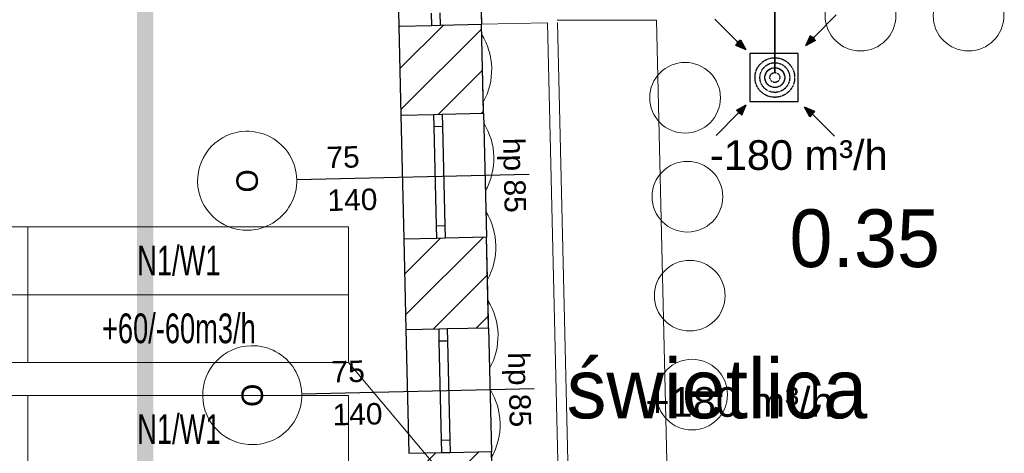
# Model space of a CAD drawing. Header units: millimetres. Extents: x -40063 to 512011, y 350190 to 687060.
# Tile 75 of 256: x 154459 to 160420, y 470722 to 473350. Entities that reach past the tile are written whole.
import ezdxf

# ---------------------------------------------------------------- set-up
doc = ezdxf.new("R2010")
doc.units = ezdxf.units.MM
doc.linetypes.add('DASHDOT', pattern=[1, 0.5, -0.25, 0, -0.25])
doc.linetypes.add('DASHED', pattern=[0.75, 0.5, -0.25])
for name, color, linetype, lineweight in [('AP_wywiew W2', 6, 'Continuous', 35), ('FLUID-BILANSE', 150, 'Continuous', 18), ('J_zakres opracowania', 226, 'DASHDOT', 30)]:
    doc.layers.add(name, color=color, linetype=linetype, lineweight=lineweight)
for name, color, linetype in [('Elementy Modelu - Strefy', 8, 'Continuous'), ('IS_opisy', 7, 'Continuous'), ('IS_urządzenia', 7, 'Continuous'), ('J_opis pomieszczeń', 8, 'Continuous'), ('Konstrukcja - Ściany zew', 8, 'Continuous'), ('X_ref', 8, 'Continuous')]:
    doc.layers.add(name, color=color, linetype=linetype)
doc.styles.add('ARIAL NARROW', font='ARIALN.TTF', dxfattribs={"width": 0.8})
doc.styles.add('GENERATED_STYLE_1', font='arial.ttf')
doc.styles.add('GENERATED_STYLE_2', font='txt')
doc.styles.add('Schedule-Header', font='arial.ttf')

# ---------------------------------------------------------------- blocks, each defined once
blk = doc.blocks.new('ghdfgdf')
at = {"layer": 'IS_urządzenia', "color": 6}
for p, q in [((1245163.3, -116045.8), (1245029, -115911.5)), ((1245629.9, -116020), (1245764.2, -115885.7)), ((1245170, -116052.3), (1245184.7, -116036)), ((1245184.7, -116036), (1245217, -116095.9)), ((1245606.5, -116011.2), (1245578.7, -116073.2)), ((1245638.6, -116041), (1245578.7, -116073.2)), ((1245622.3, -116026.3), (1245606.5, -116011.2)), ((1245622.3, -116026.3), (1245638.6, -116041)), ((1245170, -116052.3), (1245154.9, -116068.1)), ((1245154.9, -116068.1), (1245217, -116095.9)), ((1245533.1, -116119.1), (1245241.3, -116119.1)), ((1245241.3, -116119.1), (1245241.3, -116410.9)), ((1245533.1, -116410.9), (1245533.1, -116119.1)), ((1245159.6, -116462.8), (1245219.5, -116430.5)), ((1245175.9, -116477.5), (1245159.6, -116462.8)), ((1245191.7, -116492.6), (1245219.5, -116430.5)), ((1245241.3, -116410.9), (1245533.1, -116410.9)), ((1245634.1, -116471.7), (1245572, -116444)), ((1245604.3, -116503.9), (1245572, -116444)), ((1245171, -116481.8), (1245036.7, -116616.1)), ((1245175.9, -116477.5), (1245191.7, -116492.6)), ((1245618.9, -116487.6), (1245604.3, -116503.9)), ((1245618.9, -116487.6), (1245634.1, -116471.7)), ((1245619.4, -116486.5), (1245753.7, -116620.9))]:
    blk.add_line(p, q, dxfattribs=at)
at = {"layer": 'IS_urządzenia', "color": 6, "linetype": 'ByBlock', "lineweight": 100}
blk.add_line((1245392, -116265), (1245392, -116265), dxfattribs=at)
at = {"layer": 'IS_urządzenia', "color": 6, "linetype": 'DASHED'}
for radius in [120, 90, 60, 30]:
    blk.add_circle((1245392, -116265), radius, dxfattribs=at)
at = {"layer": 'IS_urządzenia', "color": 6, "linetype": 'ByBlock', "lineweight": -2}
blk.add_circle((1245392, -116265), 60, dxfattribs=at)
at = {"layer": 'IS_urządzenia', "color": 6}
for points in [[(1245169.2, -116040), (1245198.7, -116081.2), (1245157.4, -116051.7)], [(1245635.8, -116025.9), (1245594.5, -116055.4), (1245624, -116014.1)], [(1245165.2, -116475.9), (1245206.4, -116446.4), (1245176.9, -116487.7)], [(1245613.5, -116492.4), (1245584, -116451.2), (1245625.3, -116480.7)]]:
    blk.add_solid(points, dxfattribs=at)
at = {"layer": 'IS_urządzenia', "color": 6, "linetype": 'Continuous', "extrusion": (0, 0, -1)}
for points in [[(-1245170, -116052.3), (-1245217, -116095.9), (-1245184.7, -116036)], [(-1245578.7, -116073.2), (-1245622.3, -116026.3), (-1245606.5, -116011.2)], [(-1245622.3, -116026.3), (-1245578.7, -116073.2), (-1245638.6, -116041)], [(-1245217, -116095.9), (-1245170, -116052.3), (-1245154.9, -116068.1)], [(-1245175.9, -116477.5), (-1245219.5, -116430.5), (-1245159.6, -116462.8)], [(-1245219.5, -116430.5), (-1245175.9, -116477.5), (-1245191.7, -116492.6)], [(-1245572, -116444), (-1245618.9, -116487.6), (-1245634.1, -116471.7)], [(-1245618.9, -116487.6), (-1245572, -116444), (-1245604.3, -116503.9)]]:
    blk.add_solid(points, dxfattribs=at)
blk = doc.blocks.new('fdgdfg')
at = {"layer": 'Elementy Modelu - Strefy', "linetype": 'Continuous', "lineweight": 0}
blk.add_line((-186460.5, 466239.9), (-186316.2, 460139.9), dxfattribs=at)
at = {"layer": 'Konstrukcja - Ściany zew', "linetype": 'Continuous'}
for p, q in [((-186946.1, 465623.9), (-186928.4, 464874.2)), ((-186446.2, 465635.8), (-186428.5, 464886)), ((-186728.4, 464878.9), (-186730.2, 464953.9)), ((-186680.2, 464955), (-186678.4, 464880.1)), ((-186928.4, 464874.2), (-186728.4, 464878.9)), ((-186928.4, 464874.2), (-186915.6, 464334.3)), ((-186928.2, 464865.6), (-186919.4, 464874.4)), ((-186922.3, 464616.9), (-186658.7, 464880.5)), ((-186728.4, 464878.9), (-186678.4, 464880.1)), ((-186728.4, 464878.9), (-186678.4, 464880.1)), ((-186678.4, 464880.1), (-186428.5, 464886)), ((-186415.7, 464346.1), (-186428.5, 464886)), ((-186916.4, 464368.3), (-186427.8, 464856.8)), ((-186690.5, 464339.6), (-186421.9, 464608.2)), ((-186915.6, 464334.3), (-186715.6, 464339)), ((-186915.6, 464334.3), (-186897.8, 463584.5)), ((-186715.6, 464339), (-186665.7, 464340.2)), ((-186715.6, 464339), (-186665.7, 464340.2)), ((-186713.9, 464264.1), (-186715.6, 464339)), ((-186665.7, 464340.2), (-186415.7, 464346.1)), ((-186665.7, 464340.2), (-186663.9, 464265.2)), ((-186429.7, 464345.8), (-186416, 464359.5)), ((-186415.7, 464346.1), (-186398, 463596.3)), ((-186663.9, 464265.2), (-186713.9, 464264.1)), ((-186663.9, 464265.2), (-186649.7, 463665.4)), ((-186699.7, 463664.2), (-186713.9, 464264.1)), ((-187546.4, 463944.3), (-186138.7, 463977.6)), ((-186699.7, 463664.2), (-186649.7, 463665.4)), ((-186697.9, 463589.2), (-186699.7, 463664.2)), ((-186649.7, 463665.4), (-186647.9, 463590.4)), ((-186897.8, 463584.5), (-186697.9, 463589.2)), ((-186897.8, 463584.5), (-186884.8, 463034.7)), ((-186892.8, 463373.6), (-186676.7, 463589.7)), ((-186887, 463124.9), (-186415.9, 463595.9)), ((-186697.9, 463589.2), (-186647.9, 463590.4)), ((-186697.9, 463589.2), (-186647.9, 463590.4)), ((-186647.9, 463590.4), (-186398, 463596.3)), ((-186385, 463046.5), (-186398, 463596.3)), ((-186718.7, 463038.6), (-186392.5, 463364.8)), ((-186458, 463044.8), (-186386.6, 463116.1)), ((-186884.8, 463034.7), (-186684.9, 463039.4)), ((-186884.8, 463034.7), (-186867.1, 462284.9)), ((-186684.9, 463039.4), (-186634.9, 463040.6)), ((-186684.9, 463039.4), (-186634.9, 463040.6)), ((-186683.1, 462964.4), (-186684.9, 463039.4)), ((-186634.9, 463040.6), (-186385, 463046.5)), ((-186634.9, 463040.6), (-186633.1, 462965.6)), ((-186385, 463046.5), (-186367.2, 462296.7)), ((-186633.1, 462965.6), (-186683.1, 462964.4)), ((-186668.9, 462364.6), (-186683.1, 462964.4)), ((-186633.1, 462965.6), (-186618.9, 462365.8)), ((-187515.6, 462644.6), (-186107.9, 462677.9)), ((-186668.9, 462364.6), (-186618.9, 462365.8)), ((-186667.1, 462289.6), (-186668.9, 462364.6)), ((-186618.9, 462365.8), (-186617.1, 462290.8)), ((-186867.1, 462284.9), (-186667.1, 462289.6)), ((-186863.4, 462130.2), (-186704.9, 462288.7)), ((-186857.5, 461881.5), (-186444.2, 462294.9)), ((-186667.1, 462289.6), (-186617.1, 462290.8)), ((-186667.1, 462289.6), (-186617.1, 462290.8)), ((-186617.1, 462290.8), (-186367.2, 462296.7)), ((-186354, 461736.9), (-186367.2, 462296.7))]:
    blk.add_line(p, q, dxfattribs=at)
at = {"layer": 'Konstrukcja - Ściany zew', "linetype": 'Continuous', "lineweight": 13}
for p, q in [((-186028.6, 464895.4), (-186428.5, 464886)), ((-186028.6, 464895.4), (-185925.5, 460539.9)), ((-185969, 464911.1), (-185368.8, 464911.1)), ((-185968.6, 464896.9), (-185900.1, 461999.7)), ((-185368.8, 464911.1), (-185299.9, 461999.7))]:
    blk.add_line(p, q, dxfattribs=at)
for centre in [(-184133.3, 464938), (-183479.3, 464938), (-185195.5, 464440.3)]:
    blk.add_circle(centre, 214.1, dxfattribs=at)
at = {"layer": 'Konstrukcja - Ściany zew', "color": 8, "linetype": 'Continuous', "lineweight": 13}
for centre in [(-185181.3, 463840.4), (-185167.1, 463240.6), (-185152.9, 462640.8)]:
    blk.add_circle(centre, 214.1, dxfattribs=at)
at = {"layer": 'Konstrukcja - Ściany zew', "linetype": 'Continuous', "lineweight": 13}
blk.add_arc((-186774.8, 464611.2), 408.9, 330.97391, 31.73765, dxfattribs=at)
at = {"layer": 'Konstrukcja - Ściany zew', "color": 8, "linetype": 'Continuous', "lineweight": 13}
for centre in [(-186762.1, 464073.1), (-186749.4, 463534.9), (-186736.6, 462996.8), (-186723.9, 462458.7)]:
    blk.add_arc(centre, 408.9, 330.97391, 31.73765, dxfattribs=at)
at = {"layer": 'Konstrukcja - Ściany zew', "color": 251, "linetype": 'Continuous', "lineweight": 13}
for centre, start, end in [((-187846.3, 463937.2), 91.35578, 271.35578), ((-187846.3, 463937.2), 271.35578, 91.35578), ((-187815.6, 462637.5), 91.35578, 271.35578), ((-187815.6, 462637.5), 271.35578, 91.35578)]:
    blk.add_arc(centre, 300, start, end, dxfattribs=at)
at = {"layer": 'Elementy Modelu - Strefy', "color": 8, "lineweight": 13, "style": 'GENERATED_STYLE_2'}
blk.add_text('0.35', height=350, dxfattribs=at).set_placement((-184563.4, 463413.8))
at = {"layer": 'J_opis pomieszczeń', "color": 8, "linetype": 'Continuous', "lineweight": 13, "style": 'GENERATED_STYLE_2'}
blk.add_text('świetlica', height=359.99, dxfattribs=at).set_placement((-185911.8, 462497.1))
at = {"layer": 'Konstrukcja - Ściany zew', "char_height": 130, "attachment_point": 7, "style": 'GENERATED_STYLE_1'}
for s, insert, rotation in [('{75}', (-187365.4, 464011.4), 1.35578), ('{hp 85}', (-186337, 464195.2), 271.35578), ('{O}', (-187915.1, 464005.1), 271.35578), ('{140}', (-187359.2, 463751.5), 1.35578), ('{75}', (-187334.6, 462711.8), 1.35578), ('{hp 85}', (-186306.2, 462895.6), 271.35578), ('{O}', (-187884.3, 462705.5), 271.35578), ('{140}', (-187328.4, 462451.9), 1.35578)]:
    blk.add_mtext(s, dxfattribs=dict(at, insert=insert, rotation=rotation))

msp = doc.modelspace()

# ---------------------------------------------------------------- linework, layer by layer
at = {"layer": 'AP_wywiew W2'}
msp.add_line((159030.54049, 473029.51454), (159030.54049, 474081.86786), dxfattribs=at)
at = {"layer": 'FLUID-BILANSE'}
msp.add_line((156449.34337, 471272.70063), (159249.34337, 467943.01668), dxfattribs=at)
for points in [[(153370.04738, 471683.27343), (153370.04738, 472093.84623), (154508.58794, 472093.84623), (154508.58794, 471683.27343)], [(154508.58794, 471683.27343), (154508.58794, 472093.84623), (156449.34337, 472093.84623), (156449.34337, 471683.27343)], [(153370.04738, 471272.70063), (153370.04738, 471683.27343), (154508.58794, 471683.27343), (154508.58794, 471272.70063)], [(154508.58794, 471272.70063), (154508.58794, 471683.27343), (156449.34337, 471683.27343), (156449.34337, 471272.70063)], [(153370.04738, 470661.89685), (153370.04738, 471072.46965), (154508.58794, 471072.46965), (154508.58794, 470661.89685)], [(154508.58794, 470661.89685), (154508.58794, 471072.46965), (156449.34337, 471072.46965), (156449.34337, 470661.89685)]]:
    msp.add_lwpolyline(points, close=True, dxfattribs=at)
at = {"layer": 'J_zakres opracowania', "ltscale": 1000, "const_width": 100}
msp.add_lwpolyline([(145238.97833, 455200), (179698.13773, 455200), (179698.13773, 465499.99363), (168198.34775, 465499.99363), (168198.34775, 475277.34862), (179787.48799, 475277.34862), (179787.48799, 507377.27761), (172267.92013, 507377.27761), (172267.92013, 513264.6274), (178887.83809, 513264.6274), (178887.83809, 519214.61675), (169238.45678, 519214.61675), (169238.45678, 523014.48912), (139342.26689, 523014.48912), (139342.26689, 512420.85011), (168578.26628, 512420.85011), (168578.26628, 488928.49204), (155218.96566, 488928.49204), (155218.96566, 468968.52781), (145238.97833, 468968.52781), (145238.97833, 455200)], dxfattribs=at)

# ---------------------------------------------------------------- block references
at = {"layer": 'IS_opisy'}
msp.add_blockref('ghdfgdf', (-1086361.44184, 589264.5108), dxfattribs=at)
at = {"layer": 'X_ref'}
msp.add_blockref('fdgdfg', (343682.59615, 8436.71479), dxfattribs=at)

# ---------------------------------------------------------------- texts
at = {"layer": 'FLUID-BILANSE', "char_height": 180, "width": 2052.864, "attachment_point": 5, "style": 'ARIAL NARROW'}
for s, insert in [('N1/W1', (155422.91138, 471888.55983)), ('+60/-60m3/h', (155422.91138, 471477.98703)), ('N1/W1', (155422.91138, 470867.18325))]:
    msp.add_mtext(s, dxfattribs=dict(at, insert=insert))
at = {"layer": 'IS_opisy', "color": 7, "char_height": 180, "attachment_point": 5, "style": 'Schedule-Header'}
for s, insert in [('-180 m³/h', (159175.69991, 472528.39014, 5598.97761)), ('+180 m³/h', (158816.93726, 471031.57867))]:
    msp.add_mtext(s, dxfattribs=dict(at, insert=insert))

doc.saveas('drawing.dxf')
